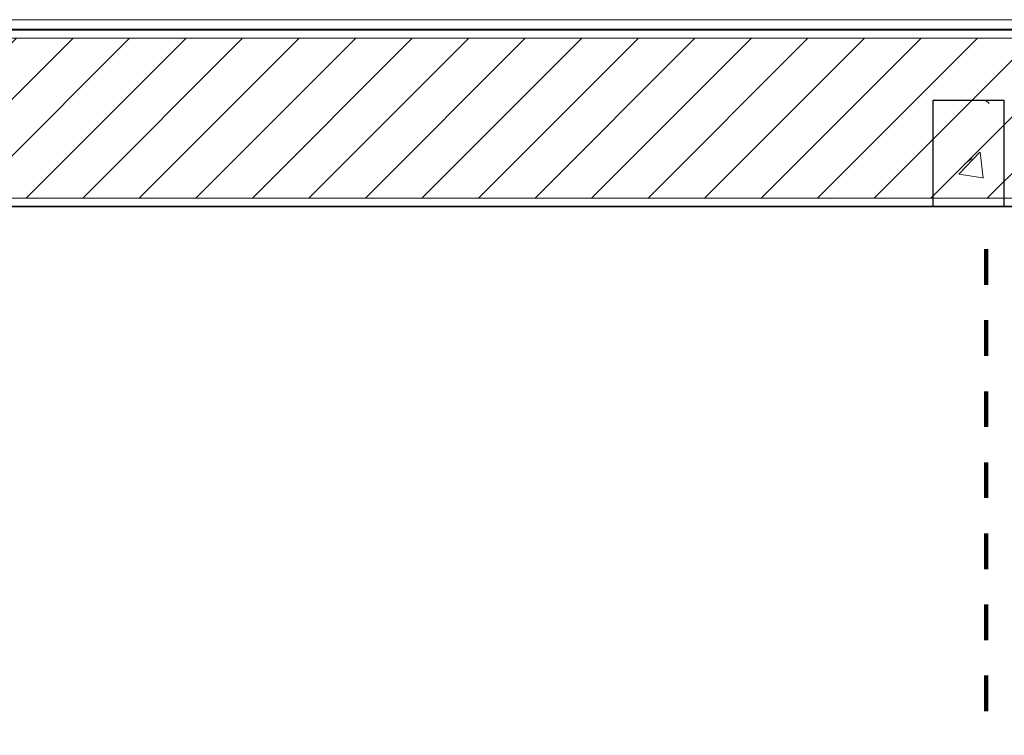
# Model space of a CAD drawing. Header units: metres. Extents: x 3 to 42.2, y -72.9 to -48.7.
# Tile 18 of 189: x 16.4 to 19.1, y -69.9 to -67.9. Entities that reach past the tile are written whole.
import ezdxf

# ---------------------------------------------------------------- set-up
doc = ezdxf.new("R2010")
doc.units = ezdxf.units.M
doc.linetypes.add('Traço', pattern=[0.006, 0.003, -0.003])
doc.linetypes.add('Traço_2_', pattern=[0.006, 0.003, -0.003])
doc.layers.add('A-AREA', color=4, linetype='Traço', lineweight=100, true_color=0x00ffff)
for name, color, linetype, lineweight in [('A-COLS', 7, 'Continuous', 18), ('A-WALL', 7, 'Continuous', 18), ('A-WALL-PATT', 7, 'Continuous', 18), ('S-COLS', 7, 'Continuous', 18)]:
    doc.layers.add(name, color=color, linetype=linetype, lineweight=lineweight)
pattern_1 = [(50, (21.555, -62.929), (0.546555, -0.047815), [0.05715, -0.62865]), (355, (21.555, -62.929), (-0.105728, 0.573166), [0.04572, -0.50292]), (100.451, (21.601, -62.933), (0.440828, 0.52535), [0.04857, -0.53427]), (46.184, (21.555, -62.776), (0.813237, -0.12613), [0.08573, -0.94298]), (96.636, (21.623, -62.787), (0.71221, 0.742287), [0.07286, -0.80141]), (351.184, (21.555, -62.776), (0.712217, 0.742274), [0.06858, -0.75438]), (21, (21.631, -62.814), (0.454846, -0.306795), [0.05715, -0.62865]), (326, (21.631, -62.814), (0.185405, 0.55256), [0.04572, -0.50292]), (71.451, (21.669, -62.84), (0.64025, 0.245763), [0.04857, -0.53427]), (37.5, (21.555, -62.929), (0.009261, 0.2536672), [0.02515, -0.47168, 0.02515, -0.48539, -0.50482]), (37.5, (21.555, -62.929), (0.009261, 0.2536672), [-1.007, 0.02515, -0.47968]), (7.5, (21.555, -62.929), (0.200456, 0.300546), [0.02515, -0.26594, 0.02515, -0.46025, -0.1924]), (7.5, (21.555, -62.929), (0.200456, 0.300546), [-0.77648, 0.02515, -0.16726]), (327.5, (21.385, -62.929), (0.4067682, -0.0171882), [0.02515, -0.16535, 0.02515, -0.56921, -0.78867]), (327.5, (21.385, -62.929), (0.4067682, -0.0171882), [-0.78486, 0.02515, -0.76352]), (317.5, (21.309, -62.929), (0.444383, 0.076279), [0.02515, -0.2225, 0.02515, -0.36957, -0.56007]), (317.5, (21.309, -62.929), (0.444383, 0.076279), [-0.64237, 0.02515, -0.53492])]

# ---------------------------------------------------------------- blocks, each defined once
blk = doc.blocks.new('Paredes 14 - Paredes 21-7832839-1PAV')
at = {"layer": 'A-WALL', "color": 253, "true_color": 0xaaaaaa}
for p, q in [((32.6473, -67.9156), (14.749, -67.9156)), ((14.749, -67.942), (32.6473, -67.942))]:
    blk.add_line(p, q, dxfattribs=at)
blk = doc.blocks.new('4 GRE - ESCOLA DE CINEMA E AUDIOVISUAL CINE REX R07_rvt-1-1PAV')
at = {"layer": 'A-WALL-PATT', "true_color": 0xd4d4d4}
h = blk.add_hatch(dxfattribs=at)
h.set_pattern_fill('FP_1', color=254, style=0, pattern_type=2)
h.set_pattern_definition(pattern_1)
h.paths.add_polyline_path([(33.1448, -67.9451), (34.6673, -67.9451), (34.6673, -67.9426), (33.1448, -67.9426)])
h.paths.add_polyline_path([(32.2872, -67.9451), (32.6498, -67.9451), (32.6498, -67.9426), (14.7465, -67.9426), (14.7465, -67.9451), (29.8214, -67.9451)])
h.paths.add_polyline_path([(14.6015, -67.9451), (14.6015, -67.9426), (12.6591, -67.9426), (12.6591, -67.9451), (13.7937, -67.9451)])
h.paths.add_polyline_path([(12.3091, -67.9451), (12.3091, -67.9426), (11.7173, -67.9426), (11.7173, -67.9451)])
h = blk.add_hatch(dxfattribs=at)
h.set_pattern_fill('FP_2', color=254, style=0, pattern_type=2)
h.set_pattern_definition([(45, (21.555, -62.929), (-0.0795495, 0.0795495), [])])
h.paths.add_polyline_path([(33.5201, -68.4176), (34.6673, -68.4176), (34.6673, -67.9676), (12.6588, -67.9676), (12.6342, -68.3623), (12.6466, -68.3623), (12.6466, -68.4176), (32.2872, -68.4176)])
h.paths.add_polyline_path([(12.3216, -68.4176), (12.3216, -68.3623), (12.334, -68.3623), (12.3091, -67.9676), (11.7173, -67.9676), (11.7173, -68.4176), (12.2526, -68.4176)])
h = blk.add_hatch(dxfattribs=at)
h.set_pattern_fill('FP_1', color=254, style=0, pattern_type=2)
h.set_pattern_definition(pattern_1)
h.paths.add_polyline_path([(34.6673, -68.4426), (34.6673, -68.4401), (12.6466, -68.4401), (12.6466, -68.4426), (33.5201, -68.4426)])
h.paths.add_polyline_path([(11.9444, -68.4426), (12.3216, -68.4426), (12.3216, -68.4401), (11.7173, -68.4401), (11.7173, -68.4426)])
at = {"layer": 'S-COLS', "true_color": 0xaaaaaa}
h = blk.add_hatch(dxfattribs=at)
h.set_pattern_fill('FP_1', color=253, style=0, pattern_type=2)
h.set_pattern_definition(pattern_1)
h.paths.add_polyline_path([(19.136, -68.4426), (19.136, -68.1426), (18.936, -68.1426), (18.936, -68.4426)])
at = {"layer": 'A-AREA', "color": 131, "linetype": 'Traço_2_', "true_color": 0xaaffff}
blk.add_line((19.086, -70.0614), (19.086, -68.5407), dxfattribs=at)
at = {"layer": 'A-WALL', "color": 253, "true_color": 0xaaaaaa}
for p, q in [((32.6498, -67.9451), (14.7465, -67.9451)), ((32.6473, -67.9426), (14.749, -67.9426)), ((32.6723, -67.9676), (14.724, -67.9676)), ((34.6673, -68.4176), (11.7173, -68.4176)), ((34.6673, -68.4401), (11.7173, -68.4401)), ((11.7173, -68.4426), (34.6673, -68.4426))]:
    blk.add_line(p, q, dxfattribs=at)
at = {"layer": 'S-COLS', "color": 253, "true_color": 0xaaaaaa}
for p, q in [((18.936, -68.1426), (18.936, -68.4426)), ((19.136, -68.1426), (18.936, -68.1426)), ((19.136, -68.4426), (19.136, -68.1426)), ((18.936, -68.4426), (19.136, -68.4426))]:
    blk.add_line(p, q, dxfattribs=at)
at = {"layer": 'A-WALL', "color": 253, "lineweight": 18, "true_color": 0xaaaaaa}
blk.add_blockref('Paredes 14 - Paredes 21-7832839-1PAV', (0, 0), dxfattribs=at)
blk = doc.blocks.new('Family - P43-299880-1PAV')
at = {"layer": 'S-COLS', "color": 253, "true_color": 0xaaaaaa}
for p, q in [((-0.1, 0.15), (-0.1, -0.15)), ((0.1, 0.15), (-0.1, 0.15)), ((0.1, -0.15), (0.1, 0.15)), ((-0.1, -0.15), (0.1, -0.15))]:
    blk.add_line(p, q, dxfattribs=at)
blk = doc.blocks.new('Family - P43-301562-1PAV')
at = {"layer": 'S-COLS', "color": 253, "true_color": 0xaaaaaa}
for p, q in [((-0.1, 0.15), (-0.1, -0.15)), ((0.1, 0.15), (-0.1, 0.15)), ((0.1, -0.15), (0.1, 0.15)), ((-0.1, -0.15), (0.1, -0.15))]:
    blk.add_line(p, q, dxfattribs=at)
blk = doc.blocks.new('ESTRUTURAL CINE REX _011_IFC-1-1PAV')
at = {"layer": 'A-COLS', "color": 253, "lineweight": 18, "true_color": 0xaaaaaa}
blk.add_blockref('Family - P43-301562-1PAV', (19.0373, -68.292), dxfattribs=at)
at = {"layer": 'S-COLS', "color": 253, "lineweight": 18, "true_color": 0xaaaaaa}
blk.add_blockref('Family - P43-299880-1PAV', (19.0373, -68.292), dxfattribs=at)

msp = doc.modelspace()

# ---------------------------------------------------------------- block references
at = {"lineweight": 5}
for name in ['4 GRE - ESCOLA DE CINEMA E AUDIOVISUAL CINE REX R07_rvt-1-1PAV', 'ESTRUTURAL CINE REX _011_IFC-1-1PAV']:
    msp.add_blockref(name, (0, 0), dxfattribs=at)

doc.saveas('drawing.dxf')
